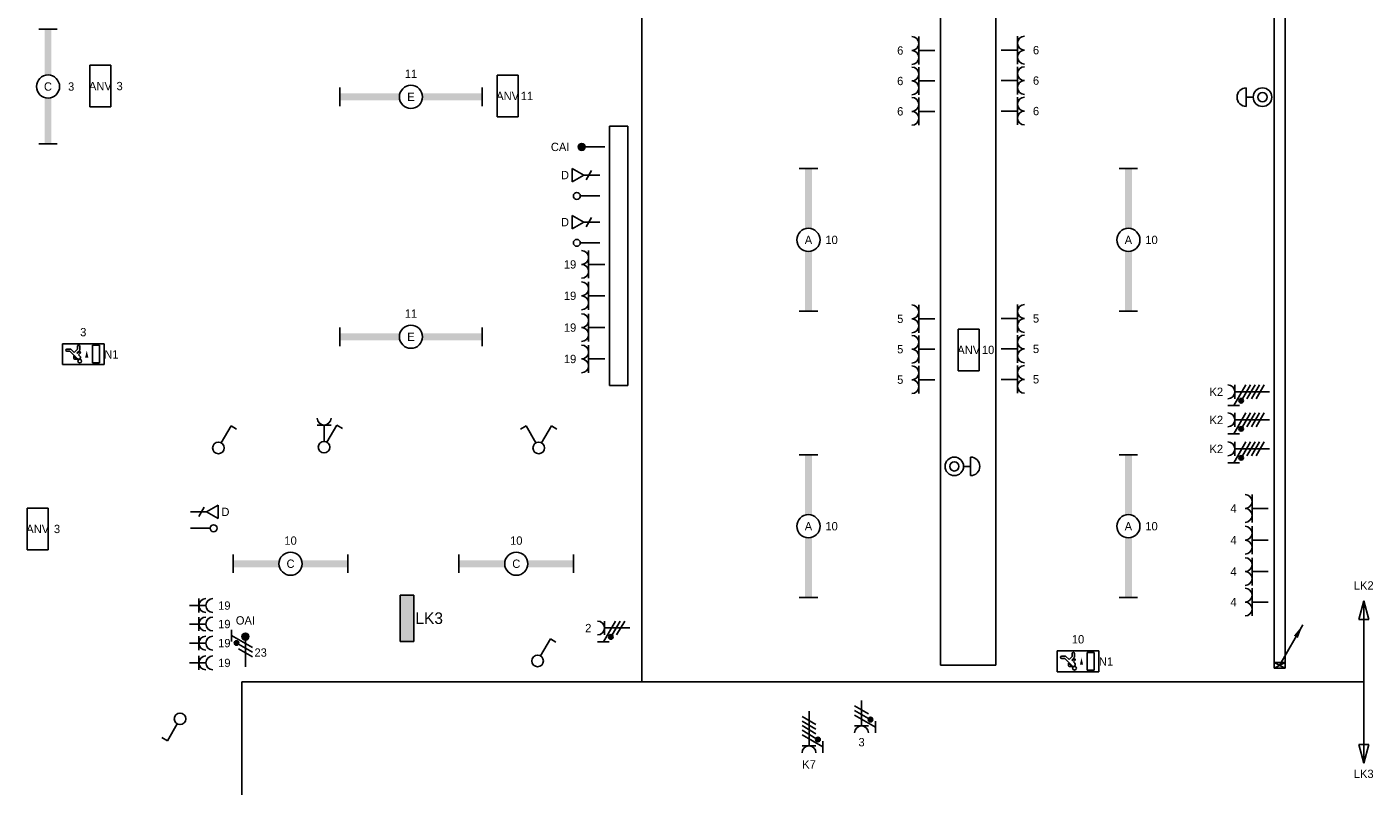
# Model space of a CAD drawing. Extents: x 1860 to 43910, y 0 to 29700.
# Tile 4 of 24: x 17333 to 31879, y 7421 to 15618. Entities that reach past the tile are written whole.
import ezdxf
from ezdxf.enums import TextEntityAlignment as Align
from ezdxf.lldxf.tags import DXFTag

# ---------------------------------------------------------------- set-up
doc = ezdxf.new("R2010")
doc.units = 0
doc.header["$LTSCALE"] = 50
doc.layers.get('0').update_dxf_attribs({"color": 8})
for name, color, linetype in [('EL6112--', 3, 'Continuous'), ('EL6131--_KG', 3, 'Continuous'), ('EL6131--_WG', 3, 'Continuous'), ('EL6212--_S', 4, 'Continuous'), ('EL6221--', 3, 'Continuous'), ('EL6222--', 3, 'Continuous'), ('EL6311--', 3, 'Continuous'), ('EL6350--', 3, 'Continuous'), ('EL6431--', 3, 'Continuous'), ('EL6441--', 3, 'Continuous'), ('EM6131--', 1, 'Continuous')]:
    doc.layers.add(name, color=color, linetype=linetype)
doc.styles.add('BURO-018', font='BUROFONT.shx', dxfattribs={"height": 180})
doc.styles.add('BURO-025', font='BUROFONT.shx', dxfattribs={"height": 250})
doc.styles.add('BURO-035', font='BUROFONT.shx', dxfattribs={"height": 175})
tags = doc.linetypes.add('CENTER', pattern=[20, 12.5, -2.5, 2.5, -2.5]).pattern_tags.tags
tags[10:11] = [DXFTag(74, 4), DXFTag(75, 0), DXFTag(340, '0'), DXFTag(46, 1.0), DXFTag(50, 0.0), DXFTag(44, 0.0), DXFTag(45, 0.0)]
tags[8:9] = [DXFTag(74, 4), DXFTag(75, 0), DXFTag(340, '0'), DXFTag(46, 1.0), DXFTag(50, 0.0), DXFTag(44, 0.0), DXFTag(45, 0.0)]
tags[6:7] = [DXFTag(74, 4), DXFTag(75, 0), DXFTag(340, '0'), DXFTag(46, 1.0), DXFTag(50, 0.0), DXFTag(44, 0.0), DXFTag(45, 0.0)]
tags[4:5] = [DXFTag(74, 4), DXFTag(75, 0), DXFTag(340, '0'), DXFTag(46, 1.0), DXFTag(50, 0.0), DXFTag(44, 0.0), DXFTag(45, 0.0)]
tags = doc.linetypes.add('E_GOOT2', pattern=[2000, 1000, 1000]).pattern_tags.tags
tags[6:7] = [DXFTag(74, 4), DXFTag(75, 0), DXFTag(340, '0'), DXFTag(46, 1.0), DXFTag(50, 0.0), DXFTag(44, 0.0), DXFTag(45, 0.0)]
tags[4:5] = [DXFTag(74, 4), DXFTag(75, 0), DXFTag(340, '0'), DXFTag(46, 1.0), DXFTag(50, 0.0), DXFTag(44, 0.0), DXFTag(45, 0.0)]
tags = doc.linetypes.add('E_GOOT3', pattern=[5, 4, -1]).pattern_tags.tags
tags[6:7] = [DXFTag(74, 4), DXFTag(75, 0), DXFTag(340, '0'), DXFTag(46, 1.0), DXFTag(50, 0.0), DXFTag(44, 0.0), DXFTag(45, 0.0)]
tags[4:5] = [DXFTag(74, 4), DXFTag(75, 0), DXFTag(340, '0'), DXFTag(46, 1.0), DXFTag(50, 0.0), DXFTag(44, 0.0), DXFTag(45, 0.0)]

# ---------------------------------------------------------------- blocks, each defined once
blk = doc.blocks.new('1115B61540')
at = {"color": 0}
for p, q in [((-15.4, 2), (-15.4, -2)), ((15.4, 2), (15.4, -2))]:
    blk.add_line(p, q, dxfattribs=at)
at = {"color": 0, "linetype": 'Continuous'}
blk.add_circle((0, 0), 2.5, dxfattribs=at)
at = {"color": 0}
for points in [[(-2.5, 0.75), (-15.4, 0.75), (-2.5, -0.75), (-15.4, -0.75)], [(2.5, 0.75), (15.4, 0.75), (2.5, -0.75), (15.4, -0.75)]]:
    blk.add_solid(points, dxfattribs=at)
at = {"color": 0, "linetype": 'Continuous', "style": 'BURO-018'}
for tag, p in [('E_GROEP', (0, 5)), ('E_GKAST', (0, 5)), ('E_ARMCODE', (0, 0)), ('E_SLET', (4.5, -3))]:
    blk.add_attdef(tag, text='', height=1.8, dxfattribs=at).set_placement(p, align=Align.MIDDLE)
blk = doc.blocks.new('111410A')
at = {"color": 0, "linetype": 'Continuous'}
for p, q in [((-2, 6.5), (2, 6.5)), ((0, 6.5), (0, 5))]:
    blk.add_line(p, q, dxfattribs=at)
for radius in [2, 1]:
    blk.add_circle((0, 3), radius, dxfattribs=at)
blk.add_arc((0, 6.5), 2, 0, 180, dxfattribs=at)
at = {"color": 0, "linetype": 'Continuous', "style": 'BURO-018'}
for tag, p in [('E_SLET1', (0, 10.5)), ('E_GKAST', (11.61, 4.38)), ('E_GROEP', (11.61, 1.38))]:
    blk.add_attdef(tag, text='', height=1.8, dxfattribs=at).set_placement(p, align=Align.MIDDLE)
at = {"color": 0, "linetype": 'Continuous', "style": 'BURO-018', "flags": 1}
blk.add_attdef('E_MATCODE', text='', height=1.8, dxfattribs=at).set_placement((0, 0), align=Align.MIDDLE)
blk = doc.blocks.new('E00112')
at = {"color": 0, "linetype": 'Continuous'}
for p, q in [((0, 1), (-1, 1)), ((-1, 1), (-1, 0)), ((-1, 0), (0, 1)), ((-1, 1), (0, 0)), ((-1, 0), (0, 0)), ((0, 0), (0, 1))]:
    blk.add_line(p, q, dxfattribs=at)
blk = doc.blocks.new('E00105')
at = {"color": 0, "linetype": 'Continuous'}
blk.add_line((0, 0), (5, 8.66), dxfattribs=at)
blk.add_lwpolyline([(5, 8.66, 0, 1, 0), (3.5, 6.06, 1, 1, 0)], format="xyseb", dxfattribs=at)
blk = doc.blocks.new('1115C3A')
at = {"color": 0, "linetype": 'Continuous'}
for p, q in [((-4.5, 5.5), (4.5, 5.5)), ((-4.5, 1), (-4.5, 5.5)), ((4.5, 1), (4.5, 5.5)), ((4.5, 1), (-4.5, 1))]:
    blk.add_line(p, q, dxfattribs=at)
at = {"color": 0, "linetype": 'Continuous', "style": 'BURO-018'}
for tag, p in [('E_ARMCODE', (0, 12.16)), ('E_GKAST', (0, 12.17)), ('E_GROEP', (0, 8.01))]:
    blk.add_attdef(tag, text='', height=1.8, dxfattribs=at).set_placement(p, align=Align.MIDDLE)
blk = doc.blocks.new('1116A4C')
at = {"color": 0, "linetype": 'Continuous'}
for p, q in [((-5, 4), (-5, 1)), ((5, 4), (-5, 4)), ((5, 1), (5, 4)), ((-5, 1), (5, 1))]:
    blk.add_line(p, q, dxfattribs=at)
blk.add_solid([(-5, 4), (-5, 1), (5, 4), (5, 1)], dxfattribs=at)
at = {"color": 0, "linetype": 'Continuous', "style": 'BURO-018'}
for tag, p in [('E_GKAST', (0, 12)), ('E_GROEP', (0, 9)), ('E_KAST', (0, 6))]:
    blk.add_attdef(tag, text='', height=1.8, dxfattribs=at).set_placement(p, align=Align.MIDDLE)
at = {"color": 0, "linetype": 'Continuous', "style": 'BURO-018', "flags": 1}
blk.add_attdef('E_MATCODE', text='', height=1.8, dxfattribs=at).set_placement((0, 0), align=Align.MIDDLE)
blk = doc.blocks.new('1115C2J')
at = {"color": 0, "linetype": 'Continuous'}
for p, q in [((-4.5, 5.5), (4.5, 5.5)), ((-4.5, 1), (-4.5, 5.5)), ((-2.68, 4.35), (-3.52, 4.35)), ((-2.88, 3.87), (-3.52, 3.87)), ((-1.27, 2.26), (-2.88, 3.87)), ((-1.94, 3.61), (-2.68, 4.35)), ((-1.94, 2.93), (-2.04, 2.83)), ((-1.24, 4.31), (-1.94, 3.61)), ((-1.37, 3.5), (-0.76, 4.11)), ((-1.23, 3.35), (-1.37, 3.5)), ((-1.24, 4.31), (-1.24, 4.91)), ((-0.87, 3.71), (-1.23, 3.35)), ((-0.65, 3.49), (-1.01, 3.13)), ((-0.71, 2.83), (-1.01, 3.13)), ((-0.76, 4.11), (-0.76, 4.91)), ((2, 5.15), (3.5, 5.15)), ((2, 1.35), (2, 5.15)), ((3.5, 5.15), (3.5, 1.35)), ((4.5, 1), (4.5, 5.5)), ((4.5, 1), (-4.5, 1)), ((-2.04, 2.83), (-2.04, 2.34)), ((-0.99, 2.14), (-1.84, 2.14)), ((-1.71, 2.7), (-1.72, 2.7)), ((-1.72, 2.7), (-1.72, 2.46)), ((-1.47, 2.46), (-1.72, 2.46)), ((2, 1.35), (3.5, 1.35))]:
    blk.add_line(p, q, dxfattribs=at)
blk.add_lwpolyline([(0.75, 4, 0, 0.7, 0), (0.75, 2.5, 0.7, 0.7, 0)], format="xyseb", dxfattribs=at)
blk.add_circle((-0.76, 1.75), 0.4, dxfattribs=at)
for centre, radius, start, end in [((-3.52, 4.11), 0.24, 90, 270), ((-1, 4.91), 0.24, 0, 180), ((-0.76, 3.6), 0.16, 315, 135), ((-1.84, 2.34), 0.2, 180, 270), ((-0.99, 2.54), 0.4, 225, 45)]:
    blk.add_arc(centre, radius, start, end, dxfattribs=at)
at = {"color": 0, "linetype": 'Continuous', "style": 'BURO-018'}
for tag, p in [('E_ARMCODE', (0, 12.16)), ('E_GKAST', (0, 12.17)), ('E_GROEP', (0, 8))]:
    blk.add_attdef(tag, text='', height=1.8, dxfattribs=at).set_placement(p, align=Align.MIDDLE)
blk = doc.blocks.new('1114A1')
at = {"color": 0, "linetype": 'Continuous'}
for p, q in [((0.62, 3.33), (2.74, 7)), ((2.74, 7), (3.95, 6.3))]:
    blk.add_line(p, q, dxfattribs=at)
blk.add_circle((0, 2.25), 1.25, dxfattribs=at)
at = {"color": 0, "linetype": 'Continuous', "style": 'BURO-018'}
for tag, p in [('E_SLET1', (3.36, 9)), ('E_GKAST', (11.61, 4.38)), ('E_GROEP', (11.61, 1.38))]:
    blk.add_attdef(tag, text='', height=1.8, dxfattribs=at).set_placement(p, align=Align.MIDDLE)
at = {"color": 0, "linetype": 'Continuous', "style": 'BURO-018', "flags": 1}
blk.add_attdef('E_MATCODE', text='', height=1.8, dxfattribs=at).set_placement((0, 0), align=Align.MIDDLE)
blk = doc.blocks.new('111304')
at = {"color": 0, "linetype": 'Continuous'}
for p, q in [((-1.5, 4.5), (1.5, 4.5)), ((0, 1), (0, 4.5))]:
    blk.add_line(p, q, dxfattribs=at)
blk.add_arc((0, 6), 1.5, 180, 0, dxfattribs=at)
at = {"color": 0, "linetype": 'Continuous', "style": 'BURO-018'}
for tag in ['E_GROEP', 'E_GKAST']:
    blk.add_attdef(tag, text='', height=1.8, dxfattribs=at).set_placement((0, 8.5), align=Align.MIDDLE)
at = {"color": 0, "linetype": 'Continuous', "style": 'BURO-018', "flags": 1}
for tag, p in [('E_VERMCODE', (13, 8.5)), ('E_MATCODE', (0, 0))]:
    blk.add_attdef(tag, text='', height=1.8, dxfattribs=at).set_placement(p, align=Align.MIDDLE)
blk = doc.blocks.new('111405')
at = {"color": 0, "linetype": 'Continuous'}
for p, q in [((-2.74, 7), (-3.95, 6.3)), ((-0.62, 3.33), (-2.74, 7)), ((0.62, 3.33), (2.74, 7)), ((2.74, 7), (3.95, 6.3))]:
    blk.add_line(p, q, dxfattribs=at)
blk.add_circle((0, 2.25), 1.25, dxfattribs=at)
at = {"color": 0, "linetype": 'Continuous', "style": 'BURO-018'}
for tag, p in [('E_SLET1', (-3.42, 9)), ('E_SLET2', (3.42, 9)), ('E_GKAST', (11.61, 4.38)), ('E_GROEP', (11.61, 1.38))]:
    blk.add_attdef(tag, text='', height=1.8, dxfattribs=at).set_placement(p, align=Align.MIDDLE)
at = {"color": 0, "linetype": 'Continuous', "style": 'BURO-018', "flags": 1}
blk.add_attdef('E_MATCODE', text='', height=1.8, dxfattribs=at).set_placement((0, 0), align=Align.MIDDLE)
blk = doc.blocks.new('E00152')
at = {"color": 0, "linetype": 'Continuous'}
for p, q in [((-1.44, 7), (1.44, 7)), ((0, 4.5), (-1.44, 7)), ((0, 4.5), (1.44, 7)), ((-1, 4), (1, 2.85)), ((0, 4.5), (0, 1))]:
    blk.add_line(p, q, dxfattribs=at)
at = {"color": 7, "style": 'BURO-018'}
for tag, p in [('E_COMMENT1', (0, 12)), ('E_DCOM1', (0, 9))]:
    blk.add_attdef(tag, text='', height=1.8, dxfattribs=at).set_placement(p, align=Align.MIDDLE)
at = {"color": 0, "style": 'BURO-018'}
blk.add_attdef('E_TEXT1', text='', height=1.8, dxfattribs=at).set_placement((2.5, 6), align=Align.MIDDLE)
at = {"color": 0, "linetype": 'Continuous', "style": 'BURO-018', "flags": 1}
blk.add_attdef('E_MATCODE', text='', height=1.8, dxfattribs=at).set_placement((0, 0), align=Align.MIDDLE)
blk = doc.blocks.new('E00139')
at = {"color": 0, "linetype": 'Continuous'}
blk.add_line((0, 5.25), (0, 1), dxfattribs=at)
blk.add_circle((0, 6), 0.75, dxfattribs=at)
at = {"color": 7, "style": 'BURO-018'}
for tag, p in [('E_COMMENT1', (0, 12)), ('E_DCOM1', (0, 9))]:
    blk.add_attdef(tag, text='', height=1.8, dxfattribs=at).set_placement(p, align=Align.MIDDLE)
at = {"color": 0, "style": 'BURO-018'}
blk.add_attdef('E_TEXT1', text='', height=1.8, dxfattribs=at).set_placement((2.5, 6), align=Align.MIDDLE)
at = {"color": 0, "linetype": 'Continuous', "style": 'BURO-018', "flags": 1}
blk.add_attdef('E_MATCODE', text='', height=1.8, dxfattribs=at).set_placement((0, 0), align=Align.MIDDLE)
blk = doc.blocks.new('E00125')
at = {"color": 0, "linetype": 'Continuous'}
for p, q in [((-3, 4.5), (3, 4.5)), ((0, 1), (0, 4.5))]:
    blk.add_line(p, q, dxfattribs=at)
for centre in [(-1.5, 6), (1.5, 6)]:
    blk.add_arc(centre, 1.5, 180, 0, dxfattribs=at)
at = {"color": 0, "linetype": 'Continuous', "style": 'BURO-018'}
for tag in ['E_GROEP', 'E_GKAST']:
    blk.add_attdef(tag, text='', height=1.8, dxfattribs=at).set_placement((0, 8.5), align=Align.MIDDLE)
at = {"color": 0, "linetype": 'Continuous', "style": 'BURO-018', "flags": 1}
for tag, p in [('E_VERMCODE', (13, 8.5)), ('E_MATCODE', (0, 0))]:
    blk.add_attdef(tag, text='', height=1.8, dxfattribs=at).set_placement(p, align=Align.MIDDLE)
blk = doc.blocks.new('110802A')
at = {"color": 0, "linetype": 'Continuous'}
blk.add_line((0, 5.25), (0, 1), dxfattribs=at)
at = {"color": 0, "linetype": 'Continuous', "const_width": 0.75}
blk.add_lwpolyline([(-0.375, 6, 1), (0.375, 6, 1)], format="xyb", close=True, dxfattribs=at)
at = {"color": 0, "linetype": 'Continuous'}
blk.add_circle((0, 6), 0.75, dxfattribs=at)
at = {"color": 0, "linetype": 'Continuous', "style": 'BURO-018'}
for tag, p in [('E_TEXT2', (0, 9)), ('E_TEXT1', (3.5, 6))]:
    blk.add_attdef(tag, text='', height=1.8, dxfattribs=at).set_placement(p, align=Align.MIDDLE)
at = {"color": 0, "linetype": 'Continuous', "style": 'BURO-018', "flags": 1}
blk.add_attdef('E_MATCODE', text='', height=1.8, dxfattribs=at).set_placement((0, 0), align=Align.MIDDLE)
blk = doc.blocks.new('111304D')
at = {"color": 0, "linetype": 'Continuous'}
for p, q in [((-3, 9.98), (-3, 7.48)), ((-3, 8.73), (1.5, 6.13)), ((-1.5, 8.5), (1.5, 8.5)), ((1.5, 5.13), (-1.5, 6.87)), ((1.5, 4.13), (-1.5, 5.87)), ((0, 1), (0, 8.5)), ((1.5, 3.13), (-1.5, 4.87)), ((1.5, 2.13), (-1.5, 3.87))]:
    blk.add_line(p, q, dxfattribs=at)
at = {"color": 0, "linetype": 'Continuous', "const_width": 0.5}
blk.add_lwpolyline([(-1.68, 7.12, 1), (-2.18, 7.12, 1)], format="xyb", close=True, dxfattribs=at)
at = {"color": 0, "linetype": 'Continuous'}
blk.add_circle((-1.93, 7.12), 0.5, dxfattribs=at)
blk.add_arc((0, 10), 1.5, 180, 0, dxfattribs=at)
at = {"color": 0, "linetype": 'Continuous', "style": 'BURO-018'}
for tag in ['E_GROEP', 'E_GKAST']:
    blk.add_attdef(tag, text='', height=1.8, dxfattribs=at).set_placement((0, 12.5), align=Align.MIDDLE)
at = {"color": 0, "linetype": 'Continuous', "style": 'BURO-018', "flags": 1}
for tag, p in [('E_VERMCODE', (13, 12.5)), ('E_MATCODE', (0, 0))]:
    blk.add_attdef(tag, text='', height=1.8, dxfattribs=at).set_placement(p, align=Align.MIDDLE)
blk = doc.blocks.new('111304A')
at = {"color": 0, "linetype": 'Continuous'}
for p, q in [((-1.5, 3), (1.5, 3)), ((0, 1), (0, 4.5))]:
    blk.add_line(p, q, dxfattribs=at)
for centre in [(0, 6), (0, 4.5)]:
    blk.add_arc(centre, 1.5, 180, 0, dxfattribs=at)
at = {"color": 0, "linetype": 'Continuous', "style": 'BURO-018'}
for tag in ['E_GROEP', 'E_GKAST']:
    blk.add_attdef(tag, text='', height=1.8, dxfattribs=at).set_placement((0, 8.5), align=Align.MIDDLE)
at = {"color": 0, "linetype": 'Continuous', "style": 'BURO-018', "flags": 1}
for tag, p in [('E_VERMCODE', (13, 8.5)), ('E_MATCODE', (0, 0))]:
    blk.add_attdef(tag, text='', height=1.8, dxfattribs=at).set_placement(p, align=Align.MIDDLE)
blk = doc.blocks.new('E00078')
at = {"color": 0, "linetype": 'Continuous'}
for p, q in [((-3, 6.48), (-3, 8.98)), ((-3, 7.73), (1.5, 5.13)), ((1.5, 4.13), (-1.5, 5.87)), ((0, 7.5), (0, 1)), ((1.5, 3.13), (-1.5, 4.87))]:
    blk.add_line(p, q, dxfattribs=at)
at = {"color": 0, "linetype": 'Continuous', "const_width": 0.5}
blk.add_lwpolyline([(-2.18, 6.12, 1), (-1.68, 6.12, 1)], format="xyb", close=True, dxfattribs=at)
at = {"color": 0, "const_width": 0.75}
blk.add_lwpolyline([(-0.38, 7.5, 1), (0.38, 7.5, 1)], format="xyb", close=True, dxfattribs=at)
at = {"color": 0, "linetype": 'Continuous'}
for centre, radius in [((-1.93, 6.12), 0.5), ((0, 7.5), 0.75)]:
    blk.add_circle(centre, radius, dxfattribs=at)
at = {"color": 0, "linetype": 'Continuous', "style": 'BURO-018'}
for tag in ['E_GROEP', 'E_GKAST']:
    blk.add_attdef(tag, text='', height=1.8, dxfattribs=at).set_placement((0, 11), align=Align.MIDDLE)
at = {"color": 0, "linetype": 'Continuous', "style": 'BURO-018', "flags": 1}
for tag, p in [('E_VERMCODE', (13, 11)), ('E_MATCODE', (0, 0))]:
    blk.add_attdef(tag, text='', height=1.8, dxfattribs=at).set_placement(p, align=Align.MIDDLE)
blk = doc.blocks.new('1115B61240')
at = {"color": 0}
for p, q in [((-12.4, 2), (-12.4, -2)), ((12.4, 2), (12.4, -2))]:
    blk.add_line(p, q, dxfattribs=at)
at = {"color": 0, "linetype": 'Continuous'}
blk.add_circle((0, 0), 2.5, dxfattribs=at)
at = {"color": 0}
for points in [[(-2.5, 0.75), (-12.4, 0.75), (-2.5, -0.75), (-12.4, -0.75)], [(2.5, 0.75), (12.4, 0.75), (2.5, -0.75), (12.4, -0.75)]]:
    blk.add_solid(points, dxfattribs=at)
at = {"color": 0, "linetype": 'Continuous', "style": 'BURO-018'}
for tag, p in [('E_GROEP', (0, 5)), ('E_GKAST', (0, 5)), ('E_ARMCODE', (0, 0)), ('E_SLET', (4.5, -3))]:
    blk.add_attdef(tag, text='', height=1.8, dxfattribs=at).set_placement(p, align=Align.MIDDLE)
blk = doc.blocks.new('E00160')
at = {"color": 0, "linetype": 'Continuous'}
for p, q in [((-17.5, 0), (-13.5, 1.07)), ((-17.5, 0), (17.5, 0)), ((-17.5, 0), (-13.5, -1.07)), ((-13.5, -1.07), (-13.5, 1.07)), ((17.5, 0), (13.5, 1.07)), ((13.5, -1.07), (13.5, 1.07)), ((17.5, 0), (13.5, -1.07))]:
    blk.add_line(p, q, dxfattribs=at)
at = {"color": 0, "linetype": 'Continuous', "style": 'BURO-035'}
for tag, p in [('E_TEXT2', (-22.5, 0)), ('E_TEXT1', (22.5, 0))]:
    blk.add_attdef(tag, text='', height=3.5, dxfattribs=at).set_placement(p, align=Align.MIDDLE)
blk = doc.blocks.new('E00416')
at = {"color": 0, "linetype": 'Continuous'}
for p, q in [((-3, 7.98), (-3, 5.48)), ((-3, 6.73), (1.5, 4.13)), ((-1.5, 6.5), (1.5, 6.5)), ((0, 1), (0, 6.5)), ((1.5, 3.13), (-1.5, 4.87)), ((1.5, 2.13), (-1.5, 3.87))]:
    blk.add_line(p, q, dxfattribs=at)
at = {"color": 0, "linetype": 'Continuous', "const_width": 0.5}
blk.add_lwpolyline([(-1.68, 5.12, 1), (-2.18, 5.12, 1)], format="xyb", close=True, dxfattribs=at)
at = {"color": 0, "linetype": 'Continuous'}
blk.add_circle((-1.93, 5.12), 0.5, dxfattribs=at)
blk.add_arc((0, 8), 1.5, 180, 0, dxfattribs=at)
at = {"color": 0, "linetype": 'Continuous', "style": 'BURO-018'}
for tag, p in [('E_GKAST', (0, 13)), ('E_GROEP', (0, 10))]:
    blk.add_attdef(tag, text='', height=1.8, dxfattribs=at).set_placement(p, align=Align.MIDDLE)
at = {"color": 0, "linetype": 'Continuous', "style": 'BURO-018', "flags": 1}
for tag, p in [('E_VERMCODE', (13, 10)), ('E_MATCODE', (0, 0))]:
    blk.add_attdef(tag, text='', height=1.8, dxfattribs=at).set_placement(p, align=Align.MIDDLE)

msp = doc.modelspace()

# ---------------------------------------------------------------- linework, layer by layer
at = {"layer": 'EL6131--_KG', "linetype": 'E_GOOT2'}
for p, q in [((27204, 21032), (27204, 8726)), ((27804, 21032), (27804, 8726)), ((27204, 8726), (27804, 8726))]:
    msp.add_line(p, q, dxfattribs=at)
at = {"layer": 'EL6131--_WG', "linetype": 'E_GOOT3'}
for p, q in [((30810, 21073), (30810, 8695)), ((30930, 21073), (30930, 8695)), ((23628, 11746), (23628, 14547)), ((23828, 14547), (23628, 14547)), ((23828, 11746), (23828, 14547)), ((23828, 11746), (23628, 11746)), ((30810, 8695), (30930, 8695))]:
    msp.add_line(p, q, dxfattribs=at)
at = {"layer": 'EL6212--_S', "linetype": 'CENTER'}
for p, q in [((23978, 21208), (23978, 8545)), ((19656, 628), (19656, 8545)), ((19656, 8545), (27543, 8545)), ((27543, 8545), (31778, 8545))]:
    msp.add_line(p, q, dxfattribs=at)

# ---------------------------------------------------------------- block references
at = {"layer": 'EL6112--'}
ref = msp.add_blockref('1116A4C', (21315, 9234), dxfattribs=dict(at, xscale=50, yscale=50, zscale=50, rotation=270))
ref.add_attrib('E_KAST', 'LK3', dxfattribs={"layer": '0', "color": 2, "linetype": 'Continuous', "height": 125, "style": 'BURO-025'}).set_placement((21680, 9234), align=Align.MIDDLE)
at = {"layer": 'EL6131--_WG', "xscale": 60, "yscale": 120, "rotation": 270}
msp.add_blockref('E00112', (30810, 8695), dxfattribs=at)
at = {"layer": 'EL6212--_S'}
ref = msp.add_blockref('E00160', (31778, 8545), dxfattribs=dict(at, xscale=50, yscale=50, zscale=50, rotation=270))
ref.add_attrib('E_TEXT1', 'LK2', dxfattribs={"layer": '0', "color": 1, "linetype": 'Continuous', "height": 90, "style": 'BURO-018'}).set_placement((31778, 9588), align=Align.MIDDLE)
ref.add_attrib('E_TEXT2', 'LK3', dxfattribs={"layer": '0', "color": 1, "linetype": 'Continuous', "height": 90, "style": 'BURO-018'}).set_placement((31778, 7553), align=Align.MIDDLE)
at = {"layer": 'EL6221--'}
ref = msp.add_blockref('111304D', (30810, 11679), dxfattribs=dict(at, xscale=50, yscale=50, zscale=50, rotation=90))
ref.add_attrib('E_GROEP', 'K2', dxfattribs={"layer": '0', "color": 1, "linetype": 'Continuous', "height": 90, "style": 'BURO-018'}).set_placement((30185, 11679), align=Align.MIDDLE)
ref = msp.add_blockref('111304D', (30810, 11375), dxfattribs=dict(at, xscale=50, yscale=50, zscale=50, rotation=90))
ref.add_attrib('E_GROEP', 'K2', dxfattribs={"layer": '0', "color": 1, "linetype": 'Continuous', "height": 90, "style": 'BURO-018'}).set_placement((30185, 11375), align=Align.MIDDLE)
ref = msp.add_blockref('111304D', (30810, 11062), dxfattribs=dict(at, xscale=50, yscale=50, zscale=50, rotation=90))
ref.add_attrib('E_GROEP', 'K2', dxfattribs={"layer": '0', "color": 1, "linetype": 'Continuous', "height": 90, "style": 'BURO-018'}).set_placement((30185, 11062), align=Align.MIDDLE)
ref = msp.add_blockref('111304D', (25784, 8280), dxfattribs=dict(at, xscale=50, yscale=50, zscale=50, rotation=180))
ref.add_attrib('E_GROEP', 'K7', dxfattribs={"layer": '0', "color": 1, "linetype": 'Continuous', "height": 90, "style": 'BURO-018'}).set_placement((25784, 7655), align=Align.MIDDLE)
at = {"layer": 'EL6222--'}
ref = msp.add_blockref('E00125', (27195, 15364), dxfattribs=dict(at, xscale=50, yscale=50, zscale=50, rotation=90))
ref.add_attrib('E_GROEP', '6', dxfattribs={"layer": '0', "color": 1, "linetype": 'Continuous', "height": 90, "style": 'BURO-018'}).set_placement((26770, 15364), align=Align.MIDDLE)
ref = msp.add_blockref('E00125', (27812, 15368), dxfattribs=dict(at, xscale=50, yscale=50, zscale=50, rotation=270))
ref.add_attrib('E_GROEP', '6', dxfattribs={"layer": '0', "color": 1, "linetype": 'Continuous', "height": 90, "style": 'BURO-018'}).set_placement((28237, 15368), align=Align.MIDDLE)
ref = msp.add_blockref('E00125', (27195, 15035), dxfattribs=dict(at, xscale=50, yscale=50, zscale=50, rotation=90))
ref.add_attrib('E_GROEP', '6', dxfattribs={"layer": '0', "color": 1, "linetype": 'Continuous', "height": 90, "style": 'BURO-018'}).set_placement((26770, 15035), align=Align.MIDDLE)
ref = msp.add_blockref('E00125', (27812, 15039), dxfattribs=dict(at, xscale=50, yscale=50, zscale=50, rotation=270))
ref.add_attrib('E_GROEP', '6', dxfattribs={"layer": '0', "color": 1, "linetype": 'Continuous', "height": 90, "style": 'BURO-018'}).set_placement((28237, 15039), align=Align.MIDDLE)
ref = msp.add_blockref('E00125', (27195, 14707), dxfattribs=dict(at, xscale=50, yscale=50, zscale=50, rotation=90))
ref.add_attrib('E_GROEP', '6', dxfattribs={"layer": '0', "color": 1, "linetype": 'Continuous', "height": 90, "style": 'BURO-018'}).set_placement((26770, 14707), align=Align.MIDDLE)
ref = msp.add_blockref('E00125', (27812, 14710), dxfattribs=dict(at, xscale=50, yscale=50, zscale=50, rotation=270))
ref.add_attrib('E_GROEP', '6', dxfattribs={"layer": '0', "color": 1, "linetype": 'Continuous', "height": 90, "style": 'BURO-018'}).set_placement((28237, 14710), align=Align.MIDDLE)
at = {"layer": 'EL6222--', "xscale": 50, "yscale": 50, "zscale": 50}
for p, rotation in [((30834, 14860), 90), ((27204, 10873), 270)]:
    msp.add_blockref('111410A', p, dxfattribs=dict(at, rotation=rotation))
at = {"layer": 'EL6222--'}
ref = msp.add_blockref('E00125', (23627, 13054), dxfattribs=dict(at, xscale=50, yscale=50, zscale=50, rotation=90))
ref.add_attrib('E_GROEP', '19', dxfattribs={"layer": '0', "color": 1, "linetype": 'Continuous', "height": 90, "style": 'BURO-018'}).set_placement((23202, 13054), align=Align.MIDDLE)
ref = msp.add_blockref('E00125', (23627, 12715), dxfattribs=dict(at, xscale=50, yscale=50, zscale=50, rotation=90))
ref.add_attrib('E_GROEP', '19', dxfattribs={"layer": '0', "color": 1, "linetype": 'Continuous', "height": 90, "style": 'BURO-018'}).set_placement((23202, 12715), align=Align.MIDDLE)
ref = msp.add_blockref('E00125', (23627, 12372), dxfattribs=dict(at, xscale=50, yscale=50, zscale=50, rotation=90))
ref.add_attrib('E_GROEP', '19', dxfattribs={"layer": '0', "color": 1, "linetype": 'Continuous', "height": 90, "style": 'BURO-018'}).set_placement((23202, 12372), align=Align.MIDDLE)
ref = msp.add_blockref('E00125', (27195, 12466), dxfattribs=dict(at, xscale=50, yscale=50, zscale=50, rotation=90))
ref.add_attrib('E_GROEP', '5', dxfattribs={"layer": '0', "color": 1, "linetype": 'Continuous', "height": 90, "style": 'BURO-018'}).set_placement((26770, 12466), align=Align.MIDDLE)
ref = msp.add_blockref('E00125', (27812, 12470), dxfattribs=dict(at, xscale=50, yscale=50, zscale=50, rotation=270))
ref.add_attrib('E_GROEP', '5', dxfattribs={"layer": '0', "color": 1, "linetype": 'Continuous', "height": 90, "style": 'BURO-018'}).set_placement((28237, 12470), align=Align.MIDDLE)
ref = msp.add_blockref('E00125', (27195, 12138), dxfattribs=dict(at, xscale=50, yscale=50, zscale=50, rotation=90))
ref.add_attrib('E_GROEP', '5', dxfattribs={"layer": '0', "color": 1, "linetype": 'Continuous', "height": 90, "style": 'BURO-018'}).set_placement((26770, 12138), align=Align.MIDDLE)
ref = msp.add_blockref('E00125', (27812, 12141), dxfattribs=dict(at, xscale=50, yscale=50, zscale=50, rotation=270))
ref.add_attrib('E_GROEP', '5', dxfattribs={"layer": '0', "color": 1, "linetype": 'Continuous', "height": 90, "style": 'BURO-018'}).set_placement((28237, 12141), align=Align.MIDDLE)
ref = msp.add_blockref('E00125', (23627, 12033), dxfattribs=dict(at, xscale=50, yscale=50, zscale=50, rotation=90))
ref.add_attrib('E_GROEP', '19', dxfattribs={"layer": '0', "color": 1, "linetype": 'Continuous', "height": 90, "style": 'BURO-018'}).set_placement((23202, 12033), align=Align.MIDDLE)
ref = msp.add_blockref('E00125', (27195, 11809), dxfattribs=dict(at, xscale=50, yscale=50, zscale=50, rotation=90))
ref.add_attrib('E_GROEP', '5', dxfattribs={"layer": '0', "color": 1, "linetype": 'Continuous', "height": 90, "style": 'BURO-018'}).set_placement((26770, 11809), align=Align.MIDDLE)
ref = msp.add_blockref('E00125', (27812, 11813), dxfattribs=dict(at, xscale=50, yscale=50, zscale=50, rotation=270))
ref.add_attrib('E_GROEP', '5', dxfattribs={"layer": '0', "color": 1, "linetype": 'Continuous', "height": 90, "style": 'BURO-018'}).set_placement((28237, 11813), align=Align.MIDDLE)
at = {"layer": 'EL6222--', "xscale": 50, "yscale": 50, "zscale": 50}
msp.add_blockref('111304', (20544, 11095), dxfattribs=at)
at = {"layer": 'EL6222--'}
ref = msp.add_blockref('E00125', (30796, 10419), dxfattribs=dict(at, xscale=50, yscale=50, zscale=50, rotation=90))
ref.add_attrib('E_GROEP', '4', dxfattribs={"layer": '0', "color": 1, "linetype": 'Continuous', "height": 90, "style": 'BURO-018'}).set_placement((30371, 10419), align=Align.MIDDLE)
ref = msp.add_blockref('E00125', (30796, 10076), dxfattribs=dict(at, xscale=50, yscale=50, zscale=50, rotation=90))
ref.add_attrib('E_GROEP', '4', dxfattribs={"layer": '0', "color": 1, "linetype": 'Continuous', "height": 90, "style": 'BURO-018'}).set_placement((30371, 10076), align=Align.MIDDLE)
ref = msp.add_blockref('E00125', (30796, 9737), dxfattribs=dict(at, xscale=50, yscale=50, zscale=50, rotation=90))
ref.add_attrib('E_GROEP', '4', dxfattribs={"layer": '0', "color": 1, "linetype": 'Continuous', "height": 90, "style": 'BURO-018'}).set_placement((30371, 9737), align=Align.MIDDLE)
ref = msp.add_blockref('E00125', (30796, 9408), dxfattribs=dict(at, xscale=50, yscale=50, zscale=50, rotation=90))
ref.add_attrib('E_GROEP', '4', dxfattribs={"layer": '0', "color": 1, "linetype": 'Continuous', "height": 90, "style": 'BURO-018'}).set_placement((30371, 9408), align=Align.MIDDLE)
ref = msp.add_blockref('111304A', (19041, 9370), dxfattribs=dict(at, xscale=50, yscale=50, zscale=50, rotation=270))
ref.add_attrib('E_GROEP', '19', dxfattribs={"layer": '0', "color": 1, "linetype": 'Continuous', "height": 90, "style": 'BURO-018'}).set_placement((19466, 9370), align=Align.MIDDLE)
ref = msp.add_blockref('111304A', (19041, 9171), dxfattribs=dict(at, xscale=50, yscale=50, zscale=50, rotation=270))
ref.add_attrib('E_GROEP', '19', dxfattribs={"layer": '0', "color": 1, "linetype": 'Continuous', "height": 90, "style": 'BURO-018'}).set_placement((19466, 9171), align=Align.MIDDLE)
ref = msp.add_blockref('E00078', (19694, 8660), dxfattribs=dict(at, xscale=50, yscale=50, zscale=50))
ref.add_attrib('E_GROEP', '23', dxfattribs={"layer": '0', "color": 1, "linetype": 'Continuous', "height": 90, "style": 'BURO-018'}).set_placement((19859, 8863), align=Align.MIDDLE)
ref.add_attrib('E_VERMCODE', 'OAI', dxfattribs={"layer": '0', "color": 1, "linetype": 'Continuous', "height": 90, "style": 'BURO-018'}).set_placement((19694, 9210), align=Align.MIDDLE)
ref = msp.add_blockref('E00416', (23899, 9128), dxfattribs=dict(at, xscale=50, yscale=50, zscale=50, rotation=90))
ref.add_attrib('E_GROEP', '2', dxfattribs={"layer": '0', "color": 1, "linetype": 'Continuous', "height": 90, "style": 'BURO-018'}).set_placement((23399, 9128), align=Align.MIDDLE)
ref = msp.add_blockref('111304A', (19041, 8965), dxfattribs=dict(at, xscale=50, yscale=50, zscale=50, rotation=270))
ref.add_attrib('E_GROEP', '19', dxfattribs={"layer": '0', "color": 1, "linetype": 'Continuous', "height": 90, "style": 'BURO-018'}).set_placement((19466, 8965), align=Align.MIDDLE)
ref = msp.add_blockref('111304A', (19041, 8751), dxfattribs=dict(at, xscale=50, yscale=50, zscale=50, rotation=270))
ref.add_attrib('E_GROEP', '19', dxfattribs={"layer": '0', "color": 1, "linetype": 'Continuous', "height": 90, "style": 'BURO-018'}).set_placement((19466, 8751), align=Align.MIDDLE)
ref = msp.add_blockref('E00416', (26352, 8395), dxfattribs=dict(at, xscale=50, yscale=50, zscale=50, rotation=180))
ref.add_attrib('E_GROEP', '3', dxfattribs={"layer": '0', "color": 1, "linetype": 'Continuous', "height": 90, "style": 'BURO-018'}).set_placement((26352, 7895), align=Align.MIDDLE)
at = {"layer": 'EL6311--'}
ref = msp.add_blockref('1115B61240', (17561, 14975), dxfattribs=dict(at, xscale=50, yscale=50, zscale=50, rotation=270))
ref.add_attrib('E_ARMCODE', 'C', dxfattribs={"layer": '0', "color": 1, "linetype": 'Continuous', "height": 90, "style": 'BURO-018'}).set_placement((17561, 14975), align=Align.MIDDLE)
ref.add_attrib('E_GROEP', '3', dxfattribs={"layer": '0', "color": 1, "linetype": 'Continuous', "height": 90, "style": 'BURO-018'}).set_placement((17811, 14975), align=Align.MIDDLE)
ref = msp.add_blockref('1115B61540', (21483, 14863), dxfattribs=dict(at, xscale=50, yscale=50, zscale=50))
ref.add_attrib('E_ARMCODE', 'E', dxfattribs={"layer": '0', "color": 1, "linetype": 'Continuous', "height": 90, "style": 'BURO-018'}).set_placement((21483, 14863), align=Align.MIDDLE)
ref.add_attrib('E_GROEP', '11', dxfattribs={"layer": '0', "color": 1, "linetype": 'Continuous', "height": 90, "style": 'BURO-018'}).set_placement((21483, 15113), align=Align.MIDDLE)
ref = msp.add_blockref('1115B61540', (25778, 13319), dxfattribs=dict(at, xscale=50, yscale=50, zscale=50, rotation=270))
ref.add_attrib('E_ARMCODE', 'A', dxfattribs={"layer": '0', "color": 1, "linetype": 'Continuous', "height": 90, "style": 'BURO-018'}).set_placement((25778, 13319), align=Align.MIDDLE)
ref.add_attrib('E_GROEP', '10', dxfattribs={"layer": '0', "color": 1, "linetype": 'Continuous', "height": 90, "style": 'BURO-018'}).set_placement((26028, 13319), align=Align.MIDDLE)
ref = msp.add_blockref('1115B61540', (29235, 13319), dxfattribs=dict(at, xscale=50, yscale=50, zscale=50, rotation=270))
ref.add_attrib('E_ARMCODE', 'A', dxfattribs={"layer": '0', "color": 1, "linetype": 'Continuous', "height": 90, "style": 'BURO-018'}).set_placement((29235, 13319), align=Align.MIDDLE)
ref.add_attrib('E_GROEP', '10', dxfattribs={"layer": '0', "color": 1, "linetype": 'Continuous', "height": 90, "style": 'BURO-018'}).set_placement((29485, 13319), align=Align.MIDDLE)
ref = msp.add_blockref('1115B61540', (21483, 12273), dxfattribs=dict(at, xscale=50, yscale=50, zscale=50))
ref.add_attrib('E_ARMCODE', 'E', dxfattribs={"layer": '0', "color": 1, "linetype": 'Continuous', "height": 90, "style": 'BURO-018'}).set_placement((21483, 12273), align=Align.MIDDLE)
ref.add_attrib('E_GROEP', '11', dxfattribs={"layer": '0', "color": 1, "linetype": 'Continuous', "height": 90, "style": 'BURO-018'}).set_placement((21483, 12523), align=Align.MIDDLE)
at = {"layer": 'EL6311--', "xscale": 50, "yscale": 50, "zscale": 50}
for name, p in [('1114A1', (19402, 10960)), ('1114A1', (20544, 10968)), ('111405', (22863, 10960)), ('1114A1', (22852, 8660))]:
    msp.add_blockref(name, p, dxfattribs=at)
at = {"layer": 'EL6311--'}
ref = msp.add_blockref('1115B61540', (25778, 10227), dxfattribs=dict(at, xscale=50, yscale=50, zscale=50, rotation=270))
ref.add_attrib('E_ARMCODE', 'A', dxfattribs={"layer": '0', "color": 1, "linetype": 'Continuous', "height": 90, "style": 'BURO-018'}).set_placement((25778, 10227), align=Align.MIDDLE)
ref.add_attrib('E_GROEP', '10', dxfattribs={"layer": '0', "color": 1, "linetype": 'Continuous', "height": 90, "style": 'BURO-018'}).set_placement((26028, 10227), align=Align.MIDDLE)
ref = msp.add_blockref('1115B61540', (29235, 10227), dxfattribs=dict(at, xscale=50, yscale=50, zscale=50, rotation=270))
ref.add_attrib('E_ARMCODE', 'A', dxfattribs={"layer": '0', "color": 1, "linetype": 'Continuous', "height": 90, "style": 'BURO-018'}).set_placement((29235, 10227), align=Align.MIDDLE)
ref.add_attrib('E_GROEP', '10', dxfattribs={"layer": '0', "color": 1, "linetype": 'Continuous', "height": 90, "style": 'BURO-018'}).set_placement((29485, 10227), align=Align.MIDDLE)
ref = msp.add_blockref('1115B61240', (20182, 9822), dxfattribs=dict(at, xscale=50, yscale=50, zscale=50))
ref.add_attrib('E_ARMCODE', 'C', dxfattribs={"layer": '0', "color": 1, "linetype": 'Continuous', "height": 90, "style": 'BURO-018'}).set_placement((20182, 9822), align=Align.MIDDLE)
ref.add_attrib('E_GROEP', '10', dxfattribs={"layer": '0', "color": 1, "linetype": 'Continuous', "height": 90, "style": 'BURO-018'}).set_placement((20182, 10072), align=Align.MIDDLE)
ref = msp.add_blockref('1115B61240', (22621, 9822), dxfattribs=dict(at, xscale=50, yscale=50, zscale=50))
ref.add_attrib('E_ARMCODE', 'C', dxfattribs={"layer": '0', "color": 1, "linetype": 'Continuous', "height": 90, "style": 'BURO-018'}).set_placement((22621, 9822), align=Align.MIDDLE)
ref.add_attrib('E_GROEP', '10', dxfattribs={"layer": '0', "color": 1, "linetype": 'Continuous', "height": 90, "style": 'BURO-018'}).set_placement((22621, 10072), align=Align.MIDDLE)
at = {"layer": 'EL6311--', "xscale": 50, "yscale": 50, "zscale": 50, "rotation": 180}
msp.add_blockref('1114A1', (18988, 8260), dxfattribs=at)
at = {"layer": 'EL6350--'}
ref = msp.add_blockref('1115C3A', (17964, 14980), dxfattribs=dict(at, xscale=50, yscale=50, zscale=50, rotation=270))
ref.add_attrib('E_ARMCODE', 'ANV', dxfattribs={"layer": '0', "color": 1, "linetype": 'Continuous', "height": 90, "style": 'BURO-018'}).set_placement((18127, 14980), align=Align.MIDDLE)
ref.add_attrib('E_GROEP', '3', dxfattribs={"layer": '0', "color": 1, "linetype": 'Continuous', "height": 90, "style": 'BURO-018'}).set_placement((18335, 14980), align=Align.MIDDLE)
ref = msp.add_blockref('1115C3A', (22365, 14873), dxfattribs=dict(at, xscale=50, yscale=50, zscale=50, rotation=270))
ref.add_attrib('E_ARMCODE', 'ANV', dxfattribs={"layer": '0', "color": 1, "linetype": 'Continuous', "height": 90, "style": 'BURO-018'}).set_placement((22528, 14873), align=Align.MIDDLE)
ref.add_attrib('E_GROEP', '11', dxfattribs={"layer": '0', "color": 1, "linetype": 'Continuous', "height": 90, "style": 'BURO-018'}).set_placement((22736, 14873), align=Align.MIDDLE)
ref = msp.add_blockref('1115C2J', (17942, 11923), dxfattribs=dict(at, xscale=50, yscale=50, zscale=50))
ref.add_attrib('E_ARMCODE', 'N1', dxfattribs={"layer": '0', "color": 1, "linetype": 'Continuous', "height": 90, "style": 'BURO-018'}).set_placement((18246, 12083), align=Align.MIDDLE)
ref.add_attrib('E_GROEP', '3', dxfattribs={"layer": '0', "color": 1, "linetype": 'Continuous', "height": 90, "style": 'BURO-018'}).set_placement((17942, 12323), align=Align.MIDDLE)
ref = msp.add_blockref('1115C3A', (27347, 12131), dxfattribs=dict(at, xscale=50, yscale=50, zscale=50, rotation=270))
ref.add_attrib('E_ARMCODE', 'ANV', dxfattribs={"layer": '0', "color": 1, "linetype": 'Continuous', "height": 90, "style": 'BURO-018'}).set_placement((27510, 12131), align=Align.MIDDLE)
ref.add_attrib('E_GROEP', '10', dxfattribs={"layer": '0', "color": 1, "linetype": 'Continuous', "height": 90, "style": 'BURO-018'}).set_placement((27719, 12131), align=Align.MIDDLE)
ref = msp.add_blockref('1115C3A', (17287, 10198), dxfattribs=dict(at, xscale=50, yscale=50, zscale=50, rotation=270))
ref.add_attrib('E_ARMCODE', 'ANV', dxfattribs={"layer": '0', "color": 1, "linetype": 'Continuous', "height": 90, "style": 'BURO-018'}).set_placement((17450, 10198), align=Align.MIDDLE)
ref.add_attrib('E_GROEP', '3', dxfattribs={"layer": '0', "color": 1, "linetype": 'Continuous', "height": 90, "style": 'BURO-018'}).set_placement((17658, 10198), align=Align.MIDDLE)
ref = msp.add_blockref('1115C2J', (28691, 8606), dxfattribs=dict(at, xscale=50, yscale=50, zscale=50))
ref.add_attrib('E_ARMCODE', 'N1', dxfattribs={"layer": '0', "color": 1, "linetype": 'Continuous', "height": 90, "style": 'BURO-018'}).set_placement((28994, 8766), align=Align.MIDDLE)
ref.add_attrib('E_GROEP', '10', dxfattribs={"layer": '0', "color": 1, "linetype": 'Continuous', "height": 90, "style": 'BURO-018'}).set_placement((28691, 9006), align=Align.MIDDLE)
at = {"layer": 'EL6431--'}
ref = msp.add_blockref('110802A', (23628, 14323), dxfattribs=dict(at, xscale=50, yscale=50, zscale=50, rotation=90))
ref.add_attrib('E_TEXT1', 'CAI', dxfattribs={"layer": '0', "color": 1, "linetype": 'Continuous', "height": 90, "style": 'BURO-018'}).set_placement((23095, 14323), align=Align.MIDDLE)
at = {"layer": 'EL6441--'}
ref = msp.add_blockref('E00152', (23575, 14019), dxfattribs=dict(at, xscale=50, yscale=50, zscale=50, rotation=90))
ref.add_attrib('E_TEXT1', 'D', dxfattribs={"layer": '0', "color": 1, "height": 90, "style": 'BURO-018'}).set_placement((23147, 14019), align=Align.MIDDLE)
at = {"layer": 'EL6441--', "xscale": 50, "yscale": 50, "zscale": 50}
for p, rotation in [((23575, 13794), 90), ((23575, 13287), 90), ((19050, 10205), 270)]:
    msp.add_blockref('E00139', p, dxfattribs=dict(at, rotation=rotation))
at = {"layer": 'EL6441--'}
ref = msp.add_blockref('E00152', (23575, 13511), dxfattribs=dict(at, xscale=50, yscale=50, zscale=50, rotation=90))
ref.add_attrib('E_TEXT1', 'D', dxfattribs={"layer": '0', "color": 1, "height": 90, "style": 'BURO-018'}).set_placement((23147, 13511), align=Align.MIDDLE)
ref = msp.add_blockref('E00152', (19050, 10382), dxfattribs=dict(at, xscale=50, yscale=50, zscale=50, rotation=270))
ref.add_attrib('E_TEXT1', 'D', dxfattribs={"layer": '0', "color": 1, "height": 90, "style": 'BURO-018'}).set_placement((19478, 10382), align=Align.MIDDLE)
at = {"layer": 'EM6131--', "xscale": 50, "yscale": 50, "zscale": 50}
msp.add_blockref('E00105', (30870, 8729), dxfattribs=at)

doc.saveas('drawing.dxf')
